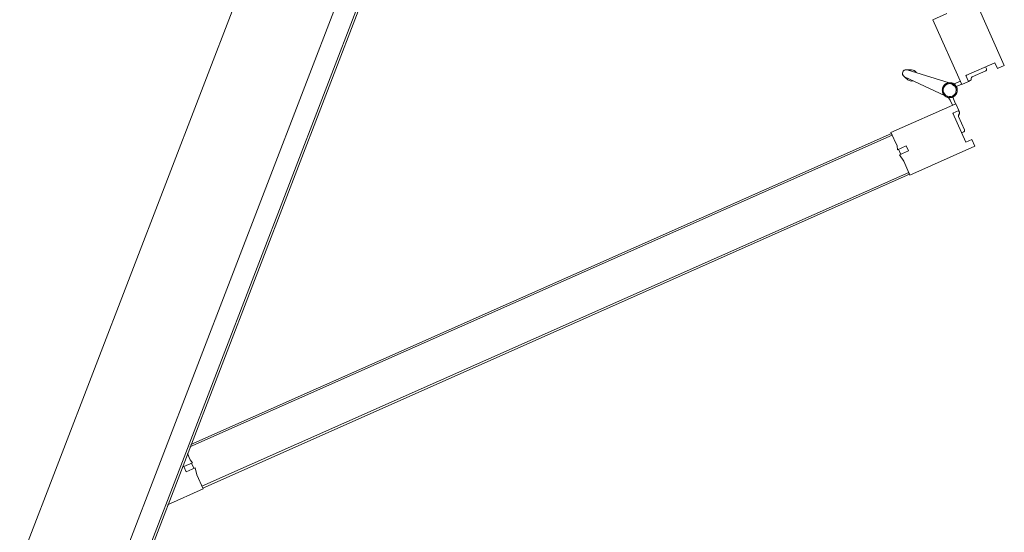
# Model space of a CAD drawing. Header units: millimetres. Extents: x 1512 to 2105, y 794 to 1149.
# Tile 90 of 256: x 1824.302 to 1825.357, y 870.417 to 870.967. Entities that reach past the tile are written whole.
import ezdxf

# ---------------------------------------------------------------- set-up
doc = ezdxf.new("R2010")
doc.units = ezdxf.units.MM
doc.layers.add('A-DOOR', color=31, linetype='Continuous', lineweight=9)

# ---------------------------------------------------------------- blocks, each defined once
blk = doc.blocks.new('5-panel_Bi-fold_external_door_10806 - Type 1-V8-اول')
at = {"layer": 'A-DOOR'}
for p, q in [((-1.6227, 0.7434), (-1.6764, 0.6897)), ((-1.617, 0.7378), (-1.6227, 0.7434)), ((-1.5305, 0.7449), (-1.5362, 0.7393)), ((-1.5362, 0.7393), (-1.5312, 0.7343)), ((-1.4768, 0.6912), (-1.5305, 0.7449)), ((-1.6219, 0.7328), (-1.617, 0.7378)), ((-1.5979, 0.7088), (-1.6219, 0.7328)), ((-1.5312, 0.7343), (-1.5553, 0.7103)), ((-1.5429, 0.7284), (-1.554, 0.7173)), ((-1.539, 0.7266), (-1.5407, 0.7284)), ((-1.539, 0.7266), (-1.5407, 0.7284)), ((-1.539, 0.7266), (-1.5407, 0.7284)), ((-1.6124, 0.7268), (-1.6142, 0.7251)), ((-1.6124, 0.7268), (-1.6142, 0.7251)), ((-1.6124, 0.7268), (-1.6142, 0.7251)), ((-1.5992, 0.7157), (-1.6103, 0.7268)), ((-1.641, 0.6543), (-1.5873, 0.7081)), ((-1.593, 0.7137), (-1.5979, 0.7088)), ((-1.5931, 0.7136), (-1.5946, 0.715)), ((-1.5873, 0.7081), (-1.593, 0.7137)), ((-1.5821, 0.7025), (-1.5875, 0.7079)), ((-1.5657, 0.7094), (-1.5713, 0.7039)), ((-1.5602, 0.7153), (-1.5659, 0.7096)), ((-1.5659, 0.7096), (-1.5121, 0.6558)), ((-1.5553, 0.7103), (-1.5602, 0.7153)), ((-1.5586, 0.7165), (-1.56, 0.7151)), ((-1.5901, 0.7052), (-1.5858, 0.701)), ((-1.5706, 0.7031), (-1.5708, 0.7033)), ((-1.5706, 0.7031), (-1.5708, 0.7033)), ((-1.5706, 0.7031), (-1.5708, 0.7033)), ((-1.5706, 0.7031), (-1.5708, 0.7033)), ((-1.5706, 0.7031), (-1.5708, 0.7033)), ((-1.5706, 0.7031), (-1.5708, 0.7033)), ((-1.5706, 0.7031), (-1.5708, 0.7033)), ((-1.5706, 0.7031), (-1.5708, 0.7033)), ((-1.5706, 0.7031), (-1.5708, 0.7033)), ((-1.5673, 0.7025), (-1.5631, 0.7068)), ((-1.5844, 0.695), (-1.5811, 0.648)), ((-1.5731, 0.648), (-1.5698, 0.695)), ((-1.4883, 0.6797), (-1.4768, 0.6912)), ((-1.4789, 0.6891), (-1.4775, 0.6905)), ((-1.4789, 0.6891), (-0.8926, 0.1027)), ((-1.4775, 0.6905), (-0.8912, 0.1042)), ((-1.5045, 0.6762), (-1.5003, 0.6804)), ((-1.4974, 0.6691), (-1.5045, 0.6762)), ((-1.5003, 0.6804), (-1.493, 0.6731)), ((-1.493, 0.6731), (-1.4883, 0.6797)), ((-1.6526, 0.6659), (-1.641, 0.6543)), ((-1.5121, 0.6558), (-1.501, 0.667)), ((-1.501, 0.667), (-1.4974, 0.6691)), ((-1.4982, 0.6698), (-1.4939, 0.6741)), ((-1.5114, 0.6566), (-1.51, 0.658)), ((-1.5114, 0.6566), (-0.9303, 0.0755)), ((-1.51, 0.658), (-0.9275, 0.0755)), ((-1.5827, 0.6523), (-1.5809, 0.647)), ((-1.5827, 0.6523), (-1.5811, 0.648)), ((-1.5809, 0.647), (-1.5827, 0.6523)), ((-1.5809, 0.647), (-1.5811, 0.648)), ((-1.5733, 0.647), (-1.5714, 0.6523)), ((-1.5714, 0.6523), (-1.5733, 0.647)), ((-1.5733, 0.647), (-1.5732, 0.6474)), ((-1.5714, 0.6523), (-1.5731, 0.648)), ((-0.8905, 0.1049), (-0.902, 0.0933)), ((-0.8912, 0.1042), (-0.8926, 0.1027)), ((-0.861, 0.0755), (-0.8905, 0.1049)), ((-0.9076, 0.0877), (-0.9118, 0.0835)), ((-0.902, 0.0933), (-0.9086, 0.0887)), ((-0.9086, 0.0887), (-0.9012, 0.0814)), ((2.581, 0.0759), (-2.331, 0.0759)), ((-0.9147, 0.0807), (-0.9199, 0.0755)), ((-0.9126, 0.0842), (-0.9147, 0.0807)), ((-0.9055, 0.0771), (-0.9126, 0.0842)), ((-0.9012, 0.0814), (-0.9055, 0.0771)), ((2.581, 0.0737), (-2.331, 0.0737)), ((-2.331, 0.0516), (2.581, 0.0516)), ((-2.331, -0.05), (2.581, -0.05))]:
    blk.add_line(p, q, dxfattribs=at)
at = {"layer": 'A-DOOR', "flags": 128}
for points in [[(-1.5771, 0.7063), (-1.5774, 0.7063), (-1.5777, 0.7063), (-1.578, 0.7063), (-1.5784, 0.7062), (-1.5787, 0.7062), (-1.579, 0.7061), (-1.5793, 0.706), (-1.5796, 0.7059), (-1.5799, 0.7058), (-1.5802, 0.7057), (-1.5805, 0.7056), (-1.5808, 0.7054), (-1.5811, 0.7053), (-1.5813, 0.7051), (-1.5816, 0.7049), (-1.5819, 0.7048), (-1.5821, 0.7046), (-1.5824, 0.7044), (-1.5826, 0.7041), (-1.5828, 0.7039), (-1.583, 0.7037), (-1.5832, 0.7034), (-1.5834, 0.7032), (-1.5836, 0.7029), (-1.5838, 0.7027), (-1.584, 0.7024), (-1.5841, 0.7021), (-1.5843, 0.7018), (-1.5844, 0.7015), (-1.5845, 0.7012), (-1.5846, 0.7009), (-1.5847, 0.7006), (-1.5848, 0.7003), (-1.5849, 0.7), (-1.585, 0.6997), (-1.585, 0.6994), (-1.585, 0.6991), (-1.5851, 0.6987), (-1.5851, 0.6984), (-1.5851, 0.6981), (-1.5851, 0.6978), (-1.585, 0.6975), (-1.585, 0.6972), (-1.5849, 0.6968), (-1.5849, 0.6965), (-1.5848, 0.6962), (-1.5847, 0.6959), (-1.5846, 0.6956), (-1.5845, 0.6953), (-1.5844, 0.695), (-1.5842, 0.6947), (-1.5841, 0.6944), (-1.5839, 0.6942), (-1.5837, 0.6939), (-1.5836, 0.6936), (-1.5834, 0.6934), (-1.5832, 0.6931), (-1.5829, 0.6929), (-1.5827, 0.6927), (-1.5825, 0.6924), (-1.5822, 0.6922), (-1.582, 0.692), (-1.5817, 0.6918), (-1.5815, 0.6917), (-1.5812, 0.6915), (-1.5809, 0.6913), (-1.5806, 0.6912), (-1.5804, 0.691), (-1.5801, 0.6909), (-1.5798, 0.6908), (-1.5795, 0.6907), (-1.5792, 0.6906), (-1.5788, 0.6905), (-1.5785, 0.6905), (-1.5782, 0.6904), (-1.5779, 0.6904), (-1.5776, 0.6904), (-1.5773, 0.6903), (-1.5771, 0.6903)], [(-1.5845, 0.7012), (-1.5846, 0.7009), (-1.5847, 0.7006), (-1.5848, 0.7003), (-1.5849, 0.7), (-1.585, 0.6997), (-1.585, 0.6994), (-1.585, 0.6991), (-1.5851, 0.6987), (-1.5851, 0.6984), (-1.5851, 0.6981), (-1.5851, 0.6978), (-1.585, 0.6975), (-1.585, 0.6972), (-1.5849, 0.6968), (-1.5849, 0.6965), (-1.5848, 0.6962), (-1.5847, 0.6959), (-1.5846, 0.6956), (-1.5845, 0.6953)], [(-1.5845, 0.7012), (-1.5846, 0.7009), (-1.5847, 0.7006), (-1.5848, 0.7003), (-1.5849, 0.7), (-1.585, 0.6997), (-1.585, 0.6994), (-1.585, 0.6991), (-1.5851, 0.6987), (-1.5851, 0.6984), (-1.5851, 0.6981), (-1.5851, 0.6978), (-1.585, 0.6975), (-1.585, 0.6972), (-1.5849, 0.6968), (-1.5849, 0.6965), (-1.5848, 0.6962), (-1.5847, 0.6959), (-1.5846, 0.6956), (-1.5845, 0.6953)], [(-1.5845, 0.7012), (-1.5846, 0.7009), (-1.5847, 0.7006), (-1.5848, 0.7003), (-1.5849, 0.7), (-1.585, 0.6997), (-1.585, 0.6994), (-1.585, 0.6991), (-1.5851, 0.6987), (-1.5851, 0.6984), (-1.5851, 0.6981), (-1.5851, 0.6978), (-1.585, 0.6975), (-1.585, 0.6972), (-1.5849, 0.6968), (-1.5849, 0.6965), (-1.5848, 0.6962), (-1.5847, 0.6959), (-1.5846, 0.6956), (-1.5845, 0.6953)], [(-1.5845, 0.7012), (-1.5846, 0.7009), (-1.5847, 0.7006), (-1.5848, 0.7003), (-1.5849, 0.7), (-1.585, 0.6997), (-1.585, 0.6994), (-1.585, 0.6991), (-1.5851, 0.6987), (-1.5851, 0.6984), (-1.5851, 0.6981), (-1.5851, 0.6978), (-1.585, 0.6975), (-1.585, 0.6972), (-1.5849, 0.6968), (-1.5849, 0.6965), (-1.5848, 0.6962), (-1.5847, 0.6959), (-1.5846, 0.6956), (-1.5845, 0.6953)], [(-1.5845, 0.7012), (-1.5846, 0.7009), (-1.5847, 0.7006), (-1.5848, 0.7003), (-1.5849, 0.7), (-1.585, 0.6997), (-1.585, 0.6994), (-1.585, 0.6991), (-1.5851, 0.6987), (-1.5851, 0.6984), (-1.5851, 0.6981), (-1.5851, 0.6978), (-1.585, 0.6975), (-1.585, 0.6972), (-1.5849, 0.6968), (-1.5849, 0.6965), (-1.5848, 0.6962), (-1.5847, 0.6959), (-1.5846, 0.6956), (-1.5845, 0.6953)], [(-1.5845, 0.7012), (-1.5846, 0.7009), (-1.5847, 0.7006), (-1.5848, 0.7003), (-1.5849, 0.7), (-1.585, 0.6997), (-1.585, 0.6994), (-1.585, 0.6991), (-1.5851, 0.6987), (-1.5851, 0.6984), (-1.5851, 0.6981), (-1.5851, 0.6978), (-1.585, 0.6975), (-1.585, 0.6972), (-1.5849, 0.6968), (-1.5849, 0.6965), (-1.5848, 0.6962), (-1.5847, 0.6959), (-1.5846, 0.6956), (-1.5845, 0.6953), (-1.5844, 0.695), (-1.5842, 0.6947), (-1.5841, 0.6944), (-1.5839, 0.6942), (-1.5837, 0.6939), (-1.5836, 0.6936), (-1.5834, 0.6934), (-1.5832, 0.6931), (-1.5829, 0.6929), (-1.5827, 0.6927), (-1.5825, 0.6924), (-1.5822, 0.6922), (-1.582, 0.692), (-1.5817, 0.6918), (-1.5815, 0.6917), (-1.5812, 0.6915), (-1.5809, 0.6913), (-1.5806, 0.6912), (-1.5804, 0.691)], [(-1.5845, 0.7012), (-1.5846, 0.7009), (-1.5847, 0.7006), (-1.5848, 0.7003), (-1.5849, 0.7), (-1.585, 0.6997), (-1.585, 0.6994), (-1.585, 0.6991), (-1.5851, 0.6987), (-1.5851, 0.6984), (-1.5851, 0.6981), (-1.5851, 0.6978), (-1.585, 0.6975), (-1.585, 0.6972), (-1.5849, 0.6968), (-1.5849, 0.6965), (-1.5848, 0.6962), (-1.5847, 0.6959), (-1.5846, 0.6956), (-1.5845, 0.6953), (-1.5844, 0.695), (-1.5842, 0.6947), (-1.5841, 0.6944), (-1.5839, 0.6942), (-1.5837, 0.6939), (-1.5836, 0.6936), (-1.5834, 0.6934), (-1.5832, 0.6931), (-1.5829, 0.6929), (-1.5827, 0.6927), (-1.5825, 0.6924), (-1.5822, 0.6922), (-1.582, 0.692), (-1.5817, 0.6918), (-1.5815, 0.6917), (-1.5812, 0.6915), (-1.5809, 0.6913), (-1.5806, 0.6912), (-1.5804, 0.691)], [(-1.5845, 0.7012), (-1.5846, 0.7009), (-1.5847, 0.7006), (-1.5848, 0.7003), (-1.5849, 0.7), (-1.585, 0.6997), (-1.585, 0.6994), (-1.585, 0.6991), (-1.5851, 0.6987), (-1.5851, 0.6984), (-1.5851, 0.6981), (-1.5851, 0.6978), (-1.585, 0.6975), (-1.585, 0.6972), (-1.5849, 0.6968), (-1.5849, 0.6965), (-1.5848, 0.6962), (-1.5847, 0.6959), (-1.5846, 0.6956), (-1.5845, 0.6953), (-1.5844, 0.695), (-1.5842, 0.6947), (-1.5841, 0.6944), (-1.5839, 0.6942), (-1.5837, 0.6939), (-1.5836, 0.6936), (-1.5834, 0.6934), (-1.5832, 0.6931), (-1.5829, 0.6929), (-1.5827, 0.6927), (-1.5825, 0.6924), (-1.5822, 0.6922), (-1.582, 0.692), (-1.5817, 0.6918), (-1.5815, 0.6917), (-1.5812, 0.6915), (-1.5809, 0.6913), (-1.5806, 0.6912), (-1.5804, 0.691)], [(-1.5845, 0.7012), (-1.5846, 0.7009), (-1.5847, 0.7006), (-1.5848, 0.7003), (-1.5849, 0.7), (-1.585, 0.6997), (-1.585, 0.6994), (-1.585, 0.6991), (-1.5851, 0.6987), (-1.5851, 0.6984), (-1.5851, 0.6981), (-1.5851, 0.6978), (-1.585, 0.6975), (-1.585, 0.6972), (-1.5849, 0.6968), (-1.5849, 0.6965), (-1.5848, 0.6962), (-1.5847, 0.6959), (-1.5846, 0.6956), (-1.5845, 0.6953), (-1.5844, 0.695), (-1.5842, 0.6947), (-1.5841, 0.6944), (-1.5839, 0.6942), (-1.5837, 0.6939), (-1.5836, 0.6936), (-1.5834, 0.6934), (-1.5832, 0.6931), (-1.5829, 0.6929), (-1.5827, 0.6927), (-1.5825, 0.6924), (-1.5822, 0.6922), (-1.582, 0.692), (-1.5817, 0.6918), (-1.5815, 0.6917), (-1.5812, 0.6915), (-1.5809, 0.6913), (-1.5806, 0.6912), (-1.5804, 0.691)], [(-1.5845, 0.7012), (-1.5846, 0.7009), (-1.5847, 0.7006), (-1.5848, 0.7003), (-1.5849, 0.7), (-1.585, 0.6997), (-1.585, 0.6994), (-1.585, 0.6991), (-1.5851, 0.6987), (-1.5851, 0.6984), (-1.5851, 0.6981), (-1.5851, 0.6978), (-1.585, 0.6975), (-1.585, 0.6972), (-1.5849, 0.6968), (-1.5849, 0.6965), (-1.5848, 0.6962), (-1.5847, 0.6959), (-1.5846, 0.6956), (-1.5845, 0.6953)], [(-1.5845, 0.7012), (-1.5846, 0.7009), (-1.5847, 0.7006), (-1.5848, 0.7003), (-1.5849, 0.7), (-1.585, 0.6997), (-1.585, 0.6994), (-1.585, 0.6991), (-1.5851, 0.6987), (-1.5851, 0.6984), (-1.5851, 0.6981), (-1.5851, 0.6978), (-1.585, 0.6975), (-1.585, 0.6972), (-1.5849, 0.6968), (-1.5849, 0.6965), (-1.5848, 0.6962), (-1.5847, 0.6959), (-1.5846, 0.6956), (-1.5845, 0.6953)], [(-1.5845, 0.7012), (-1.5846, 0.7009), (-1.5847, 0.7006), (-1.5848, 0.7003), (-1.5849, 0.7), (-1.585, 0.6997), (-1.585, 0.6994), (-1.585, 0.6991), (-1.5851, 0.6987), (-1.5851, 0.6984), (-1.5851, 0.6981), (-1.5851, 0.6978), (-1.585, 0.6975), (-1.585, 0.6972), (-1.5849, 0.6968), (-1.5849, 0.6965), (-1.5848, 0.6962), (-1.5847, 0.6959), (-1.5846, 0.6956), (-1.5845, 0.6953)], [(-1.5845, 0.7012), (-1.5846, 0.7009), (-1.5847, 0.7006), (-1.5848, 0.7003), (-1.5849, 0.7), (-1.585, 0.6997), (-1.585, 0.6994), (-1.585, 0.6991), (-1.5851, 0.6987), (-1.5851, 0.6984), (-1.5851, 0.6981), (-1.5851, 0.6978), (-1.585, 0.6975), (-1.585, 0.6972), (-1.5849, 0.6968), (-1.5849, 0.6965), (-1.5848, 0.6962), (-1.5847, 0.6959), (-1.5846, 0.6956), (-1.5845, 0.6953)], [(-1.5774, 0.7063), (-1.5777, 0.7063), (-1.578, 0.7063), (-1.5784, 0.7062), (-1.5787, 0.7062), (-1.579, 0.7061), (-1.5793, 0.706), (-1.5796, 0.7059), (-1.5799, 0.7058), (-1.5802, 0.7057), (-1.5805, 0.7056), (-1.5808, 0.7054), (-1.5811, 0.7053), (-1.5813, 0.7051), (-1.5816, 0.7049), (-1.5819, 0.7048), (-1.5821, 0.7046), (-1.5824, 0.7044), (-1.5826, 0.7041), (-1.5828, 0.7039), (-1.583, 0.7037)], [(-1.5774, 0.7063), (-1.5777, 0.7063), (-1.578, 0.7063), (-1.5784, 0.7062), (-1.5787, 0.7062), (-1.579, 0.7061), (-1.5793, 0.706), (-1.5796, 0.7059), (-1.5799, 0.7058), (-1.5802, 0.7057), (-1.5805, 0.7056), (-1.5808, 0.7054), (-1.5811, 0.7053), (-1.5813, 0.7051), (-1.5816, 0.7049), (-1.5819, 0.7048), (-1.5821, 0.7046), (-1.5824, 0.7044), (-1.5826, 0.7041), (-1.5828, 0.7039), (-1.583, 0.7037)], [(-1.5774, 0.7063), (-1.5777, 0.7063), (-1.578, 0.7063), (-1.5784, 0.7062), (-1.5787, 0.7062), (-1.579, 0.7061), (-1.5793, 0.706), (-1.5796, 0.7059), (-1.5799, 0.7058), (-1.5802, 0.7057), (-1.5805, 0.7056), (-1.5808, 0.7054), (-1.5811, 0.7053), (-1.5813, 0.7051), (-1.5816, 0.7049), (-1.5819, 0.7048), (-1.5821, 0.7046), (-1.5824, 0.7044), (-1.5826, 0.7041), (-1.5828, 0.7039), (-1.583, 0.7037)], [(-1.5774, 0.7063), (-1.5777, 0.7063), (-1.578, 0.7063), (-1.5784, 0.7062), (-1.5787, 0.7062), (-1.579, 0.7061), (-1.5793, 0.706), (-1.5796, 0.7059), (-1.5799, 0.7058), (-1.5802, 0.7057), (-1.5805, 0.7056), (-1.5808, 0.7054), (-1.5811, 0.7053), (-1.5813, 0.7051), (-1.5816, 0.7049), (-1.5819, 0.7048), (-1.5821, 0.7046), (-1.5824, 0.7044), (-1.5826, 0.7041), (-1.5828, 0.7039), (-1.583, 0.7037)], [(-1.5774, 0.7063), (-1.5777, 0.7063), (-1.578, 0.7063), (-1.5784, 0.7062), (-1.5787, 0.7062), (-1.579, 0.7061), (-1.5793, 0.706), (-1.5796, 0.7059), (-1.5799, 0.7058), (-1.5802, 0.7057), (-1.5805, 0.7056), (-1.5808, 0.7054), (-1.5811, 0.7053), (-1.5813, 0.7051), (-1.5816, 0.7049), (-1.5819, 0.7048), (-1.5821, 0.7046), (-1.5824, 0.7044), (-1.5826, 0.7041), (-1.5828, 0.7039), (-1.583, 0.7037)], [(-1.5771, 0.7063), (-1.5774, 0.7063), (-1.5777, 0.7063), (-1.578, 0.7063), (-1.5784, 0.7062), (-1.5787, 0.7062), (-1.579, 0.7061), (-1.5793, 0.706), (-1.5796, 0.7059), (-1.5799, 0.7058), (-1.5802, 0.7057), (-1.5805, 0.7056), (-1.5808, 0.7054), (-1.5811, 0.7053), (-1.5813, 0.7051), (-1.5816, 0.7049), (-1.5819, 0.7048), (-1.5821, 0.7046), (-1.5824, 0.7044), (-1.5826, 0.7041), (-1.5828, 0.7039), (-1.583, 0.7037)], [(-1.5771, 0.7063), (-1.5774, 0.7063), (-1.5777, 0.7063), (-1.578, 0.7063), (-1.5784, 0.7062), (-1.5787, 0.7062), (-1.579, 0.7061), (-1.5793, 0.706), (-1.5796, 0.7059), (-1.5799, 0.7058), (-1.5802, 0.7057), (-1.5805, 0.7056), (-1.5808, 0.7054), (-1.5811, 0.7053), (-1.5813, 0.7051), (-1.5816, 0.7049), (-1.5819, 0.7048), (-1.5821, 0.7046), (-1.5824, 0.7044), (-1.5826, 0.7041), (-1.5828, 0.7039), (-1.583, 0.7037)], [(-1.5771, 0.7063), (-1.5774, 0.7063), (-1.5777, 0.7063), (-1.578, 0.7063), (-1.5784, 0.7062), (-1.5787, 0.7062), (-1.579, 0.7061), (-1.5793, 0.706), (-1.5796, 0.7059), (-1.5799, 0.7058), (-1.5802, 0.7057), (-1.5805, 0.7056), (-1.5808, 0.7054), (-1.5811, 0.7053), (-1.5813, 0.7051), (-1.5816, 0.7049), (-1.5819, 0.7048), (-1.5821, 0.7046), (-1.5824, 0.7044), (-1.5826, 0.7041), (-1.5828, 0.7039), (-1.583, 0.7037)], [(-1.5771, 0.7063), (-1.5774, 0.7063), (-1.5777, 0.7063), (-1.578, 0.7063), (-1.5784, 0.7062), (-1.5787, 0.7062), (-1.579, 0.7061), (-1.5793, 0.706), (-1.5796, 0.7059), (-1.5799, 0.7058), (-1.5802, 0.7057), (-1.5805, 0.7056), (-1.5808, 0.7054), (-1.5811, 0.7053), (-1.5813, 0.7051), (-1.5816, 0.7049), (-1.5819, 0.7048), (-1.5821, 0.7046), (-1.5824, 0.7044), (-1.5826, 0.7041), (-1.5828, 0.7039), (-1.583, 0.7037)], [(-1.5774, 0.7063), (-1.5777, 0.7063), (-1.578, 0.7063), (-1.5784, 0.7062), (-1.5787, 0.7062), (-1.579, 0.7061), (-1.5793, 0.706), (-1.5796, 0.7059), (-1.5799, 0.7058), (-1.5802, 0.7057), (-1.5805, 0.7056), (-1.5808, 0.7054), (-1.5811, 0.7053), (-1.5813, 0.7051), (-1.5816, 0.7049), (-1.5819, 0.7048), (-1.5821, 0.7046), (-1.5824, 0.7044), (-1.5826, 0.7041), (-1.5828, 0.7039), (-1.583, 0.7037)], [(-1.5774, 0.7063), (-1.5777, 0.7063), (-1.578, 0.7063), (-1.5784, 0.7062), (-1.5787, 0.7062), (-1.579, 0.7061), (-1.5793, 0.706), (-1.5796, 0.7059), (-1.5799, 0.7058), (-1.5802, 0.7057), (-1.5805, 0.7056), (-1.5808, 0.7054), (-1.5811, 0.7053), (-1.5813, 0.7051), (-1.5816, 0.7049), (-1.5819, 0.7048), (-1.5821, 0.7046), (-1.5824, 0.7044), (-1.5826, 0.7041), (-1.5828, 0.7039), (-1.583, 0.7037)], [(-1.5774, 0.7063), (-1.5777, 0.7063), (-1.578, 0.7063), (-1.5784, 0.7062), (-1.5787, 0.7062), (-1.579, 0.7061), (-1.5793, 0.706), (-1.5796, 0.7059), (-1.5799, 0.7058), (-1.5802, 0.7057), (-1.5805, 0.7056), (-1.5808, 0.7054), (-1.5811, 0.7053), (-1.5813, 0.7051), (-1.5816, 0.7049), (-1.5819, 0.7048), (-1.5821, 0.7046), (-1.5824, 0.7044), (-1.5826, 0.7041), (-1.5828, 0.7039), (-1.583, 0.7037)], [(-1.5774, 0.7063), (-1.5777, 0.7063), (-1.578, 0.7063), (-1.5784, 0.7062), (-1.5787, 0.7062), (-1.579, 0.7061), (-1.5793, 0.706), (-1.5796, 0.7059), (-1.5799, 0.7058), (-1.5802, 0.7057), (-1.5805, 0.7056), (-1.5808, 0.7054), (-1.5811, 0.7053), (-1.5813, 0.7051), (-1.5816, 0.7049), (-1.5819, 0.7048), (-1.5821, 0.7046), (-1.5824, 0.7044), (-1.5826, 0.7041), (-1.5828, 0.7039), (-1.583, 0.7037)], [(-1.5712, 0.7038), (-1.5714, 0.704), (-1.5717, 0.7042), (-1.5719, 0.7045), (-1.5722, 0.7047), (-1.5724, 0.7048), (-1.5727, 0.705), (-1.573, 0.7052), (-1.5732, 0.7054), (-1.5735, 0.7055), (-1.5738, 0.7056), (-1.5741, 0.7058), (-1.5744, 0.7059), (-1.5747, 0.706), (-1.575, 0.7061), (-1.5753, 0.7061), (-1.5756, 0.7062), (-1.576, 0.7063), (-1.5763, 0.7063), (-1.5766, 0.7063), (-1.5769, 0.7063), (-1.5771, 0.7063)], [(-1.5771, 0.6903), (-1.5768, 0.6903), (-1.5764, 0.6904), (-1.5761, 0.6904), (-1.5758, 0.6904), (-1.5755, 0.6905), (-1.5752, 0.6906), (-1.5749, 0.6907), (-1.5746, 0.6907), (-1.5743, 0.6909), (-1.574, 0.691), (-1.5737, 0.6911), (-1.5734, 0.6912), (-1.5731, 0.6914), (-1.5728, 0.6916), (-1.5726, 0.6917), (-1.5723, 0.6919), (-1.5721, 0.6921), (-1.5718, 0.6923), (-1.5716, 0.6925), (-1.5713, 0.6928), (-1.5711, 0.693), (-1.5709, 0.6932), (-1.5707, 0.6935), (-1.5705, 0.6938), (-1.5704, 0.694), (-1.5702, 0.6943), (-1.57, 0.6946), (-1.5699, 0.6949), (-1.5697, 0.6951), (-1.5696, 0.6954), (-1.5695, 0.6957), (-1.5694, 0.696), (-1.5693, 0.6964), (-1.5693, 0.6967), (-1.5692, 0.697), (-1.5692, 0.6973), (-1.5691, 0.6976), (-1.5691, 0.6979), (-1.5691, 0.6983), (-1.5691, 0.6986), (-1.5691, 0.6989), (-1.5691, 0.6992), (-1.5692, 0.6995), (-1.5692, 0.6998), (-1.5693, 0.7002), (-1.5694, 0.7005), (-1.5695, 0.7008), (-1.5696, 0.7011), (-1.5697, 0.7014), (-1.5698, 0.7017), (-1.5699, 0.702), (-1.5701, 0.7022), (-1.5703, 0.7025), (-1.5704, 0.7028), (-1.5706, 0.7031), (-1.5708, 0.7033), (-1.571, 0.7036), (-1.5712, 0.7038), (-1.5714, 0.704), (-1.5717, 0.7042), (-1.5719, 0.7045), (-1.5722, 0.7047), (-1.5724, 0.7048), (-1.5727, 0.705), (-1.573, 0.7052), (-1.5732, 0.7054), (-1.5735, 0.7055), (-1.5738, 0.7056), (-1.5741, 0.7058), (-1.5744, 0.7059), (-1.5747, 0.706), (-1.575, 0.7061), (-1.5753, 0.7061), (-1.5756, 0.7062), (-1.576, 0.7063), (-1.5763, 0.7063), (-1.5766, 0.7063), (-1.5769, 0.7063), (-1.5771, 0.7063)], [(-1.5712, 0.7038), (-1.5714, 0.704), (-1.5717, 0.7042), (-1.5719, 0.7045), (-1.5722, 0.7047), (-1.5724, 0.7048), (-1.5727, 0.705), (-1.573, 0.7052), (-1.5732, 0.7054), (-1.5735, 0.7055), (-1.5738, 0.7056), (-1.5741, 0.7058), (-1.5744, 0.7059), (-1.5747, 0.706), (-1.575, 0.7061), (-1.5753, 0.7061), (-1.5756, 0.7062), (-1.576, 0.7063), (-1.5763, 0.7063), (-1.5766, 0.7063), (-1.5769, 0.7063), (-1.5771, 0.7063)], [(-1.5712, 0.7038), (-1.5714, 0.704), (-1.5717, 0.7042), (-1.5719, 0.7045), (-1.5722, 0.7047), (-1.5724, 0.7048), (-1.5727, 0.705), (-1.573, 0.7052), (-1.5732, 0.7054), (-1.5735, 0.7055), (-1.5738, 0.7056), (-1.5741, 0.7058), (-1.5744, 0.7059), (-1.5747, 0.706), (-1.575, 0.7061), (-1.5753, 0.7061), (-1.5756, 0.7062), (-1.576, 0.7063), (-1.5763, 0.7063), (-1.5766, 0.7063), (-1.5769, 0.7063), (-1.5771, 0.7063)], [(-1.5712, 0.7038), (-1.5714, 0.704), (-1.5717, 0.7042), (-1.5719, 0.7045), (-1.5722, 0.7047), (-1.5724, 0.7048), (-1.5727, 0.705), (-1.573, 0.7052), (-1.5732, 0.7054), (-1.5735, 0.7055), (-1.5738, 0.7056), (-1.5741, 0.7058), (-1.5744, 0.7059), (-1.5747, 0.706), (-1.575, 0.7061), (-1.5753, 0.7061), (-1.5756, 0.7062), (-1.576, 0.7063), (-1.5763, 0.7063), (-1.5766, 0.7063), (-1.5769, 0.7063), (-1.5771, 0.7063)], [(-1.5771, 0.6903), (-1.5768, 0.6903), (-1.5764, 0.6904), (-1.5761, 0.6904), (-1.5758, 0.6904), (-1.5755, 0.6905), (-1.5752, 0.6906), (-1.5749, 0.6907), (-1.5746, 0.6907), (-1.5743, 0.6909), (-1.574, 0.691), (-1.5737, 0.6911), (-1.5734, 0.6912), (-1.5731, 0.6914), (-1.5728, 0.6916), (-1.5726, 0.6917), (-1.5723, 0.6919), (-1.5721, 0.6921), (-1.5718, 0.6923), (-1.5716, 0.6925), (-1.5713, 0.6928), (-1.5711, 0.693), (-1.5709, 0.6932), (-1.5707, 0.6935), (-1.5705, 0.6938), (-1.5704, 0.694), (-1.5702, 0.6943), (-1.57, 0.6946), (-1.5699, 0.6949), (-1.5697, 0.6951), (-1.5696, 0.6954), (-1.5695, 0.6957), (-1.5694, 0.696), (-1.5693, 0.6964), (-1.5693, 0.6967), (-1.5692, 0.697), (-1.5692, 0.6973), (-1.5691, 0.6976), (-1.5691, 0.6979), (-1.5691, 0.6983), (-1.5691, 0.6986), (-1.5691, 0.6989), (-1.5691, 0.6992), (-1.5692, 0.6995), (-1.5692, 0.6998), (-1.5693, 0.7002), (-1.5694, 0.7005), (-1.5695, 0.7008), (-1.5696, 0.7011), (-1.5697, 0.7014), (-1.5698, 0.7017), (-1.5699, 0.702), (-1.5701, 0.7022), (-1.5703, 0.7025), (-1.5704, 0.7028), (-1.5706, 0.7031), (-1.5708, 0.7033)], [(-1.5771, 0.6903), (-1.5768, 0.6903), (-1.5764, 0.6904), (-1.5761, 0.6904), (-1.5758, 0.6904), (-1.5755, 0.6905), (-1.5752, 0.6906), (-1.5749, 0.6907), (-1.5746, 0.6907), (-1.5743, 0.6909), (-1.574, 0.691), (-1.5737, 0.6911), (-1.5734, 0.6912), (-1.5731, 0.6914), (-1.5728, 0.6916), (-1.5726, 0.6917), (-1.5723, 0.6919), (-1.5721, 0.6921), (-1.5718, 0.6923), (-1.5716, 0.6925), (-1.5713, 0.6928), (-1.5711, 0.693), (-1.5709, 0.6932), (-1.5707, 0.6935), (-1.5705, 0.6938), (-1.5704, 0.694), (-1.5702, 0.6943), (-1.57, 0.6946), (-1.5699, 0.6949), (-1.5697, 0.6951), (-1.5696, 0.6954), (-1.5695, 0.6957), (-1.5694, 0.696), (-1.5693, 0.6964), (-1.5693, 0.6967), (-1.5692, 0.697), (-1.5692, 0.6973), (-1.5691, 0.6976), (-1.5691, 0.6979), (-1.5691, 0.6983), (-1.5691, 0.6986), (-1.5691, 0.6989), (-1.5691, 0.6992), (-1.5692, 0.6995), (-1.5692, 0.6998), (-1.5693, 0.7002), (-1.5694, 0.7005), (-1.5695, 0.7008), (-1.5696, 0.7011), (-1.5697, 0.7014), (-1.5698, 0.7017), (-1.5699, 0.702), (-1.5701, 0.7022), (-1.5703, 0.7025), (-1.5704, 0.7028), (-1.5706, 0.7031), (-1.5708, 0.7033)], [(-1.5771, 0.6903), (-1.5768, 0.6903), (-1.5764, 0.6904), (-1.5761, 0.6904), (-1.5758, 0.6904), (-1.5755, 0.6905), (-1.5752, 0.6906), (-1.5749, 0.6907), (-1.5746, 0.6907), (-1.5743, 0.6909), (-1.574, 0.691), (-1.5737, 0.6911), (-1.5734, 0.6912), (-1.5731, 0.6914), (-1.5728, 0.6916), (-1.5726, 0.6917), (-1.5723, 0.6919), (-1.5721, 0.6921), (-1.5718, 0.6923), (-1.5716, 0.6925), (-1.5713, 0.6928), (-1.5711, 0.693), (-1.5709, 0.6932), (-1.5707, 0.6935), (-1.5705, 0.6938), (-1.5704, 0.694), (-1.5702, 0.6943), (-1.57, 0.6946), (-1.5699, 0.6949), (-1.5697, 0.6951), (-1.5696, 0.6954), (-1.5695, 0.6957), (-1.5694, 0.696), (-1.5693, 0.6964), (-1.5693, 0.6967), (-1.5692, 0.697), (-1.5692, 0.6973), (-1.5691, 0.6976), (-1.5691, 0.6979), (-1.5691, 0.6983), (-1.5691, 0.6986), (-1.5691, 0.6989), (-1.5691, 0.6992), (-1.5692, 0.6995), (-1.5692, 0.6998), (-1.5693, 0.7002), (-1.5694, 0.7005), (-1.5695, 0.7008), (-1.5696, 0.7011), (-1.5697, 0.7014), (-1.5698, 0.7017), (-1.5699, 0.702), (-1.5701, 0.7022), (-1.5703, 0.7025), (-1.5704, 0.7028), (-1.5706, 0.7031), (-1.5708, 0.7033)], [(-1.5771, 0.6903), (-1.5768, 0.6903), (-1.5764, 0.6904), (-1.5761, 0.6904), (-1.5758, 0.6904), (-1.5755, 0.6905), (-1.5752, 0.6906), (-1.5749, 0.6907), (-1.5746, 0.6907), (-1.5743, 0.6909), (-1.574, 0.691), (-1.5737, 0.6911), (-1.5734, 0.6912), (-1.5731, 0.6914), (-1.5728, 0.6916), (-1.5726, 0.6917), (-1.5723, 0.6919), (-1.5721, 0.6921), (-1.5718, 0.6923), (-1.5716, 0.6925), (-1.5713, 0.6928), (-1.5711, 0.693), (-1.5709, 0.6932), (-1.5707, 0.6935), (-1.5705, 0.6938), (-1.5704, 0.694), (-1.5702, 0.6943), (-1.57, 0.6946), (-1.5699, 0.6949), (-1.5697, 0.6951), (-1.5696, 0.6954), (-1.5695, 0.6957), (-1.5694, 0.696), (-1.5693, 0.6964), (-1.5693, 0.6967), (-1.5692, 0.697), (-1.5692, 0.6973), (-1.5691, 0.6976), (-1.5691, 0.6979), (-1.5691, 0.6983), (-1.5691, 0.6986), (-1.5691, 0.6989), (-1.5691, 0.6992), (-1.5692, 0.6995), (-1.5692, 0.6998), (-1.5693, 0.7002), (-1.5694, 0.7005), (-1.5695, 0.7008), (-1.5696, 0.7011), (-1.5697, 0.7014), (-1.5698, 0.7017), (-1.5699, 0.702), (-1.5701, 0.7022), (-1.5703, 0.7025), (-1.5704, 0.7028), (-1.5706, 0.7031), (-1.5708, 0.7033)], [(-1.5741, 0.7058), (-1.5744, 0.7059), (-1.5747, 0.706), (-1.575, 0.7061), (-1.5753, 0.7061), (-1.5756, 0.7062), (-1.576, 0.7063), (-1.5763, 0.7063), (-1.5766, 0.7063)], [(-1.5741, 0.7058), (-1.5744, 0.7059), (-1.5747, 0.706), (-1.575, 0.7061), (-1.5753, 0.7061), (-1.5756, 0.7062), (-1.576, 0.7063), (-1.5763, 0.7063), (-1.5766, 0.7063)], [(-1.5741, 0.7058), (-1.5744, 0.7059), (-1.5747, 0.706), (-1.575, 0.7061), (-1.5753, 0.7061), (-1.5756, 0.7062), (-1.576, 0.7063), (-1.5763, 0.7063), (-1.5766, 0.7063)], [(-1.5741, 0.7058), (-1.5744, 0.7059), (-1.5747, 0.706), (-1.575, 0.7061), (-1.5753, 0.7061), (-1.5756, 0.7062), (-1.576, 0.7063), (-1.5763, 0.7063), (-1.5766, 0.7063)], [(-1.5741, 0.7058), (-1.5744, 0.7059), (-1.5747, 0.706), (-1.575, 0.7061), (-1.5753, 0.7061), (-1.5756, 0.7062), (-1.576, 0.7063), (-1.5763, 0.7063), (-1.5766, 0.7063)], [(-1.5741, 0.7058), (-1.5744, 0.7059), (-1.5747, 0.706), (-1.575, 0.7061), (-1.5753, 0.7061), (-1.5756, 0.7062), (-1.576, 0.7063), (-1.5763, 0.7063), (-1.5766, 0.7063)], [(-1.5741, 0.7058), (-1.5744, 0.7059), (-1.5747, 0.706), (-1.575, 0.7061), (-1.5753, 0.7061), (-1.5756, 0.7062), (-1.576, 0.7063), (-1.5763, 0.7063), (-1.5766, 0.7063)], [(-1.5741, 0.7058), (-1.5744, 0.7059), (-1.5747, 0.706), (-1.575, 0.7061), (-1.5753, 0.7061), (-1.5756, 0.7062), (-1.576, 0.7063), (-1.5763, 0.7063), (-1.5766, 0.7063)], [(-1.5741, 0.7058), (-1.5744, 0.7059), (-1.5747, 0.706), (-1.575, 0.7061), (-1.5753, 0.7061), (-1.5756, 0.7062), (-1.576, 0.7063), (-1.5763, 0.7063), (-1.5766, 0.7063)], [(-1.5712, 0.7038), (-1.5714, 0.704), (-1.5717, 0.7042), (-1.5719, 0.7045), (-1.5722, 0.7047), (-1.5724, 0.7048), (-1.5727, 0.705), (-1.573, 0.7052), (-1.5732, 0.7054), (-1.5735, 0.7055), (-1.5738, 0.7056)], [(-1.5712, 0.7038), (-1.5714, 0.704), (-1.5717, 0.7042), (-1.5719, 0.7045), (-1.5722, 0.7047), (-1.5724, 0.7048), (-1.5727, 0.705), (-1.573, 0.7052), (-1.5732, 0.7054), (-1.5735, 0.7055), (-1.5738, 0.7056)], [(-1.5712, 0.7038), (-1.5714, 0.704), (-1.5717, 0.7042), (-1.5719, 0.7045), (-1.5722, 0.7047), (-1.5724, 0.7048), (-1.5727, 0.705), (-1.573, 0.7052), (-1.5732, 0.7054), (-1.5735, 0.7055), (-1.5738, 0.7056)], [(-1.5712, 0.7038), (-1.5714, 0.704), (-1.5717, 0.7042), (-1.5719, 0.7045), (-1.5722, 0.7047), (-1.5724, 0.7048), (-1.5727, 0.705), (-1.573, 0.7052), (-1.5732, 0.7054), (-1.5735, 0.7055), (-1.5738, 0.7056)], [(-1.5712, 0.7038), (-1.5714, 0.704), (-1.5717, 0.7042), (-1.5719, 0.7045), (-1.5722, 0.7047), (-1.5724, 0.7048), (-1.5727, 0.705), (-1.573, 0.7052), (-1.5732, 0.7054), (-1.5735, 0.7055), (-1.5738, 0.7056)], [(-1.5712, 0.7038), (-1.5714, 0.704), (-1.5717, 0.7042), (-1.5719, 0.7045), (-1.5722, 0.7047), (-1.5724, 0.7048), (-1.5727, 0.705), (-1.573, 0.7052), (-1.5732, 0.7054), (-1.5735, 0.7055), (-1.5738, 0.7056)], [(-1.5712, 0.7038), (-1.5714, 0.704), (-1.5717, 0.7042), (-1.5719, 0.7045), (-1.5722, 0.7047), (-1.5724, 0.7048), (-1.5727, 0.705), (-1.573, 0.7052), (-1.5732, 0.7054), (-1.5735, 0.7055), (-1.5738, 0.7056)], [(-1.5712, 0.7038), (-1.5714, 0.704), (-1.5717, 0.7042), (-1.5719, 0.7045), (-1.5722, 0.7047), (-1.5724, 0.7048), (-1.5727, 0.705), (-1.573, 0.7052), (-1.5732, 0.7054), (-1.5735, 0.7055), (-1.5738, 0.7056)], [(-1.5712, 0.7038), (-1.5714, 0.704), (-1.5717, 0.7042), (-1.5719, 0.7045), (-1.5722, 0.7047), (-1.5724, 0.7048), (-1.5727, 0.705), (-1.573, 0.7052), (-1.5732, 0.7054), (-1.5735, 0.7055), (-1.5738, 0.7056)], [(-1.5696, 0.6954), (-1.5695, 0.6957), (-1.5694, 0.696), (-1.5693, 0.6964), (-1.5693, 0.6967), (-1.5692, 0.697), (-1.5692, 0.6973), (-1.5691, 0.6976), (-1.5691, 0.6979), (-1.5691, 0.6983), (-1.5691, 0.6986), (-1.5691, 0.6989), (-1.5691, 0.6992), (-1.5692, 0.6995), (-1.5692, 0.6998), (-1.5693, 0.7002), (-1.5694, 0.7005), (-1.5695, 0.7008), (-1.5696, 0.7011), (-1.5697, 0.7014), (-1.5698, 0.7017), (-1.5699, 0.702), (-1.5701, 0.7022)], [(-1.5696, 0.6954), (-1.5695, 0.6957), (-1.5694, 0.696), (-1.5693, 0.6964), (-1.5693, 0.6967), (-1.5692, 0.697), (-1.5692, 0.6973), (-1.5691, 0.6976), (-1.5691, 0.6979), (-1.5691, 0.6983), (-1.5691, 0.6986), (-1.5691, 0.6989), (-1.5691, 0.6992), (-1.5692, 0.6995), (-1.5692, 0.6998), (-1.5693, 0.7002), (-1.5694, 0.7005), (-1.5695, 0.7008), (-1.5696, 0.7011), (-1.5697, 0.7014), (-1.5698, 0.7017), (-1.5699, 0.702)], [(-1.5696, 0.6954), (-1.5695, 0.6957), (-1.5694, 0.696), (-1.5693, 0.6964), (-1.5693, 0.6967), (-1.5692, 0.697), (-1.5692, 0.6973), (-1.5691, 0.6976), (-1.5691, 0.6979), (-1.5691, 0.6983), (-1.5691, 0.6986), (-1.5691, 0.6989), (-1.5691, 0.6992), (-1.5692, 0.6995), (-1.5692, 0.6998), (-1.5693, 0.7002), (-1.5694, 0.7005), (-1.5695, 0.7008), (-1.5696, 0.7011), (-1.5697, 0.7014), (-1.5698, 0.7017), (-1.5699, 0.702)], [(-1.5696, 0.6954), (-1.5695, 0.6957), (-1.5694, 0.696), (-1.5693, 0.6964), (-1.5693, 0.6967), (-1.5692, 0.697), (-1.5692, 0.6973), (-1.5691, 0.6976), (-1.5691, 0.6979), (-1.5691, 0.6983), (-1.5691, 0.6986), (-1.5691, 0.6989), (-1.5691, 0.6992), (-1.5692, 0.6995), (-1.5692, 0.6998), (-1.5693, 0.7002), (-1.5694, 0.7005), (-1.5695, 0.7008), (-1.5696, 0.7011), (-1.5697, 0.7014), (-1.5698, 0.7017), (-1.5699, 0.702)], [(-1.5696, 0.6954), (-1.5695, 0.6957), (-1.5694, 0.696), (-1.5693, 0.6964), (-1.5693, 0.6967), (-1.5692, 0.697), (-1.5692, 0.6973), (-1.5691, 0.6976), (-1.5691, 0.6979), (-1.5691, 0.6983), (-1.5691, 0.6986), (-1.5691, 0.6989), (-1.5691, 0.6992), (-1.5692, 0.6995), (-1.5692, 0.6998), (-1.5693, 0.7002), (-1.5694, 0.7005), (-1.5695, 0.7008), (-1.5696, 0.7011), (-1.5697, 0.7014), (-1.5698, 0.7017), (-1.5699, 0.702)], [(-1.5696, 0.6954), (-1.5695, 0.6957), (-1.5694, 0.696), (-1.5693, 0.6964), (-1.5693, 0.6967), (-1.5692, 0.697), (-1.5692, 0.6973), (-1.5691, 0.6976), (-1.5691, 0.6979), (-1.5691, 0.6983), (-1.5691, 0.6986), (-1.5691, 0.6989), (-1.5691, 0.6992), (-1.5692, 0.6995), (-1.5692, 0.6998), (-1.5693, 0.7002), (-1.5694, 0.7005), (-1.5695, 0.7008), (-1.5696, 0.7011), (-1.5697, 0.7014), (-1.5698, 0.7017), (-1.5699, 0.702)], [(-1.5696, 0.6954), (-1.5695, 0.6957), (-1.5694, 0.696), (-1.5693, 0.6964), (-1.5693, 0.6967), (-1.5692, 0.697), (-1.5692, 0.6973), (-1.5691, 0.6976), (-1.5691, 0.6979), (-1.5691, 0.6983), (-1.5691, 0.6986), (-1.5691, 0.6989), (-1.5691, 0.6992), (-1.5692, 0.6995), (-1.5692, 0.6998), (-1.5693, 0.7002), (-1.5694, 0.7005), (-1.5695, 0.7008), (-1.5696, 0.7011), (-1.5697, 0.7014), (-1.5698, 0.7017), (-1.5699, 0.702)], [(-1.5696, 0.6954), (-1.5695, 0.6957), (-1.5694, 0.696), (-1.5693, 0.6964), (-1.5693, 0.6967), (-1.5692, 0.697), (-1.5692, 0.6973), (-1.5691, 0.6976), (-1.5691, 0.6979), (-1.5691, 0.6983), (-1.5691, 0.6986), (-1.5691, 0.6989), (-1.5691, 0.6992), (-1.5692, 0.6995), (-1.5692, 0.6998), (-1.5693, 0.7002), (-1.5694, 0.7005), (-1.5695, 0.7008), (-1.5696, 0.7011), (-1.5697, 0.7014), (-1.5698, 0.7017), (-1.5699, 0.702)], [(-1.5696, 0.6954), (-1.5695, 0.6957), (-1.5694, 0.696), (-1.5693, 0.6964), (-1.5693, 0.6967), (-1.5692, 0.697), (-1.5692, 0.6973), (-1.5691, 0.6976), (-1.5691, 0.6979), (-1.5691, 0.6983), (-1.5691, 0.6986), (-1.5691, 0.6989), (-1.5691, 0.6992), (-1.5692, 0.6995), (-1.5692, 0.6998), (-1.5693, 0.7002), (-1.5694, 0.7005), (-1.5695, 0.7008), (-1.5696, 0.7011), (-1.5697, 0.7014), (-1.5698, 0.7017), (-1.5699, 0.702)], [(-1.5801, 0.6909), (-1.5798, 0.6908), (-1.5795, 0.6907), (-1.5792, 0.6906), (-1.5788, 0.6905), (-1.5785, 0.6905), (-1.5782, 0.6904), (-1.5779, 0.6904), (-1.5776, 0.6904), (-1.5773, 0.6903), (-1.5771, 0.6903)], [(-1.5801, 0.6909), (-1.5798, 0.6908), (-1.5795, 0.6907), (-1.5792, 0.6906), (-1.5788, 0.6905), (-1.5785, 0.6905), (-1.5782, 0.6904), (-1.5779, 0.6904), (-1.5776, 0.6904), (-1.5773, 0.6903), (-1.5771, 0.6903)], [(-1.5801, 0.6909), (-1.5798, 0.6908), (-1.5795, 0.6907), (-1.5792, 0.6906), (-1.5788, 0.6905), (-1.5785, 0.6905), (-1.5782, 0.6904), (-1.5779, 0.6904), (-1.5776, 0.6904), (-1.5773, 0.6903), (-1.5771, 0.6903)], [(-1.5801, 0.6909), (-1.5798, 0.6908), (-1.5795, 0.6907), (-1.5792, 0.6906), (-1.5788, 0.6905), (-1.5785, 0.6905), (-1.5782, 0.6904), (-1.5779, 0.6904), (-1.5776, 0.6904), (-1.5773, 0.6903), (-1.5771, 0.6903)]]:
    blk.add_lwpolyline(points, dxfattribs=at)
at = {"layer": 'A-DOOR'}
for centre, radius, start, end in [((-1.5418, 0.7273), 0.0015, 45, 135), ((-1.5418, 0.7273), 0.0015, 45, 135), ((-1.5418, 0.7273), 0.0015, 45, 135), ((-1.6114, 0.7258), 0.0015, 45, 135), ((-1.6114, 0.7258), 0.0015, 45, 135), ((-1.6114, 0.7258), 0.0015, 45, 135), ((-1.5978, 0.7171), 0.002, 225, 296.79), ((-1.5978, 0.7171), 0.002, 225, 268.074), ((-1.5978, 0.7171), 0.002, 225, 268.074), ((-1.5979, 0.7102), 0.001, 240, 285), ((-1.5979, 0.7102), 0.001, 240, 285), ((-1.5979, 0.7102), 0.001, 240, 285), ((-1.596, 0.7136), 0.002, 45, 116.79), ((-1.5572, 0.7151), 0.002, 63.21, 135), ((-1.5572, 0.7151), 0.002, 91.926, 135), ((-1.5572, 0.7151), 0.002, 91.926, 135), ((-1.5554, 0.7187), 0.002, 243.21, 315), ((-1.5554, 0.7187), 0.002, 243.21, 300.642), ((-1.5554, 0.7187), 0.002, 243.21, 300.642), ((-1.5553, 0.7117), 0.001, 255, 300), ((-1.5553, 0.7117), 0.001, 255, 300), ((-1.5553, 0.7117), 0.001, 255, 300), ((-1.5901, 0.6967), 0.00601, 0.5847, 45), ((-1.5901, 0.6967), 0.00601, 15.3898, 45), ((-1.5901, 0.6967), 0.00601, 15.3898, 45), ((-1.5771, 0.6983), 0.00801, 154.9112, 204.3781), ((-1.5771, 0.6983), 0.008, 155.5174, 241.5911), ((-1.5771, 0.6983), 0.008, 155.5174, 167.5738), ((-1.5771, 0.6983), 0.007, 90, 270), ((-1.5771, 0.6983), 0.007, 150, 210), ((-1.5771, 0.6983), 0.007, 150, 210), ((-1.5771, 0.6983), 0.007, 150, 210), ((-1.5771, 0.6983), 0.007, 150, 210), ((-1.5761, 0.6969), 0.00801, 151.3888, 180.5847), ((-1.5771, 0.6983), 0.00801, 117.8469, 138.6428), ((-1.5771, 0.6983), 0.008, 118.4089, 138.5191), ((-1.5771, 0.6983), 0.00801, 73.9595, 106.0405), ((-1.5771, 0.6983), 0.008, 90, 105.2946), ((-1.5771, 0.6983), 0.008, 74.7054, 90), ((-1.5771, 0.6983), 0.007, 270, 90), ((-1.5771, 0.6983), 0.00801, 335.6219, 62.1531), ((-1.5771, 0.6983), 0.008, 298.4089, 61.5911), ((-1.5771, 0.6984), 0.00801, 359.4153, 43.2092), ((-1.5771, 0.6984), 0.00801, 359.4153, 43.2092), ((-1.5771, 0.6984), 0.00801, 359.4153, 43.2092), ((-1.5771, 0.6983), 0.007, 330, 30), ((-1.5771, 0.6983), 0.007, 330, 30), ((-1.5771, 0.6983), 0.007, 330, 30), ((-1.5771, 0.6983), 0.007, 330, 30), ((-1.5771, 0.6983), 0.008, 12.4262, 30), ((-1.5631, 0.6982), 0.00601, 135, 179.4153), ((-1.5631, 0.6982), 0.00601, 135, 179.4153), ((-1.5631, 0.6982), 0.00601, 135, 179.4153), ((-1.5771, 0.6983), 0.008, 254.7054, 270), ((-1.5771, 0.6983), 0.008, 270, 285.2946), ((-1.5771, 0.6543), 0.00601, 141.4622, 199.4712), ((-1.5771, 0.6543), 0.00601, 141.4622, 199.4712), ((-1.5771, 0.6543), 0.00601, 340.5288, 38.5378), ((-1.5771, 0.6543), 0.00601, 340.5288, 38.5378), ((-1.5771, 0.6483), 0.004, 184.014, 355.986), ((-1.5771, 0.6483), 0.004, 199.4712, 340.5288), ((-1.5771, 0.6483), 0.004, 199.4712, 340.5288)]:
    blk.add_arc(centre, radius, start, end, dxfattribs=at)

msp = doc.modelspace()

# ---------------------------------------------------------------- block references
at = {"layer": 'A-DOOR', "rotation": 248.9627525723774}
msp.add_blockref('5-panel_Bi-fold_external_door_10806 - Type 1-V8-اول', (1824.0807, 869.6698), dxfattribs=at)

doc.saveas('drawing.dxf')
